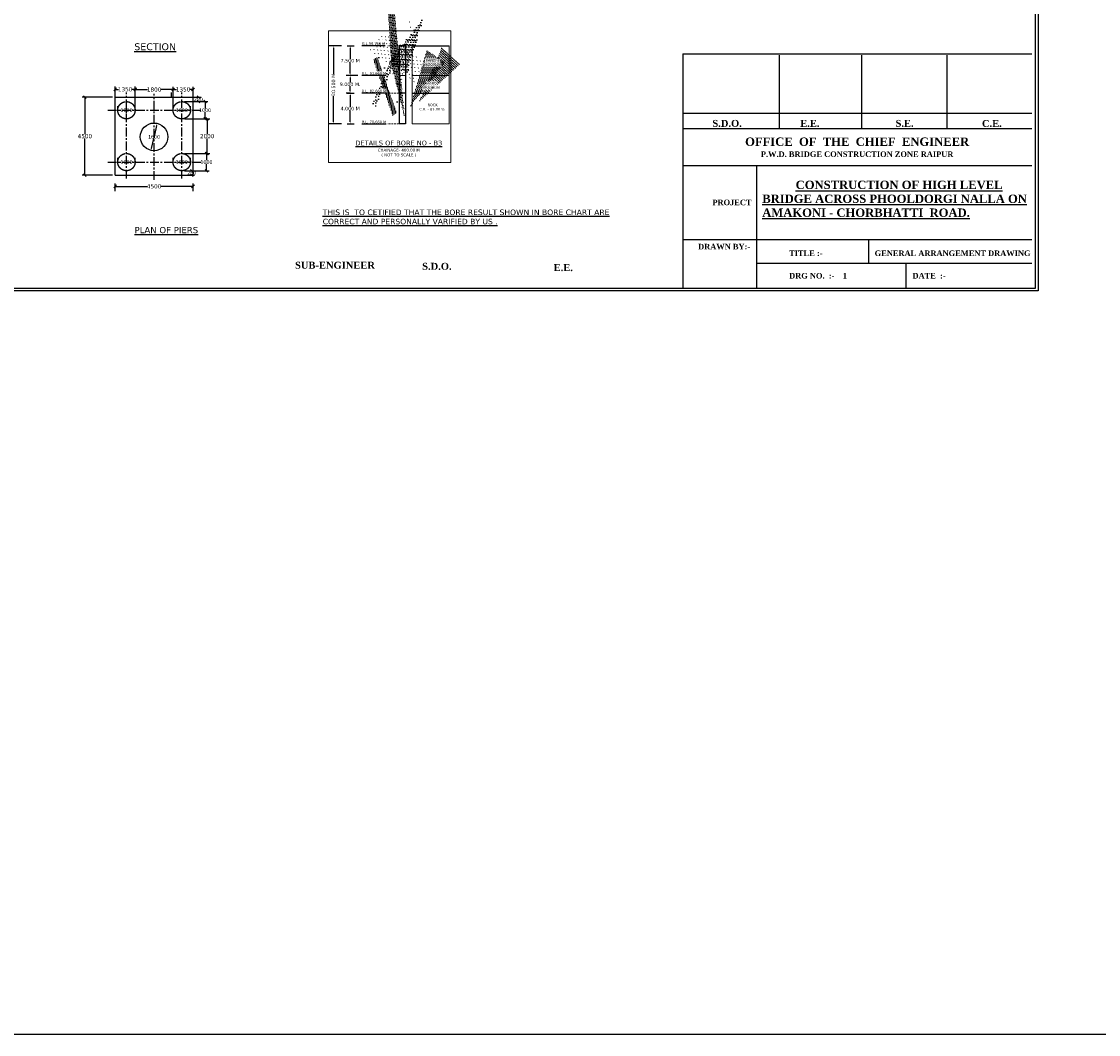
# Model space of a CAD drawing. Header units: millimetres. Extents: x -7746077780 to -3844657605, y -13315294818 to -6656873469.
# Tile 80 of 129: x -3871921238 to -3871843404, y -6657199718 to -6657126517. Entities that reach past the tile are written whole.
import ezdxf

# ---------------------------------------------------------------- set-up
doc = ezdxf.new("R2010")
doc.units = ezdxf.units.MM
doc.header["$MEASUREMENT"] = 0
doc.header["$PDMODE"] = 2
for name, pattern in [('CENTER', [50.800000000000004, 31.75, -6.35, 6.35, -6.35]), ('DASHED2', [9.524999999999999, 6.35, -3.175]), ('HIDDEN', [0.375, 0.25, -0.125])]:
    doc.linetypes.add(name, pattern=pattern)
for name, color, linetype in [('GROUND_LVL', 114, 'Continuous'), ('TEX', 6, 'Continuous'), ('TEXT', 7, 'Continuous')]:
    doc.layers.add(name, color=color, linetype=linetype)
doc.styles.get("Standard").update_dxf_attribs({"font": 'verdana.ttf', "height": 250})
doc.dimstyles.new('Copy of ISO-25--------4', dxfattribs={"dimtxt": 200, "dimasz": 150, "dimexe": 300, "dimexo": 300, "dimgap": 0.02, "dimtad": 0, "dimtih": 1, "dimtoh": 1, "dimdec": 0, "dimlfac": 4, "dimdsep": 46, "dimtxsty": 'Standard', "dimcen": 150, "dimclrd": 1, "dimclre": 1, "dimclrt": 1, "dimadec": 0, "dimazin": 0, "dimtfac": 1, "dimtdec": 0, "dimtmove": 2, "dimatfit": 3, "dimfxl": 0, "dimarcsym": 0})
doc.dimstyles.new('ISO-25', dxfattribs={"dimtxt": 250, "dimasz": 200, "dimexe": 200, "dimexo": 200, "dimgap": 0.02, "dimtad": 0, "dimtih": 1, "dimtoh": 1, "dimdec": 0, "dimdsep": 46, "dimtxsty": 'Standard', "dimblk": 'OBLIQUE', "dimcen": 150, "dimclrd": 1, "dimclre": 1, "dimclrt": 1, "dimadec": 0, "dimazin": 0, "dimtfac": 1, "dimtdec": 0, "dimtmove": 2, "dimatfit": 3, "dimldrblk": 'OBLIQUE', "dimfxl": 0, "dimarcsym": 0})
doc.dimstyles.new('ISO-25--------2', dxfattribs={"dimtxt": 200, "dimasz": 150, "dimexe": 300, "dimexo": 300, "dimgap": 0.02, "dimtad": 0, "dimtih": 1, "dimtoh": 1, "dimdec": 0, "dimlfac": 2, "dimdsep": 46, "dimtxsty": 'Standard', "dimcen": 150, "dimclrd": 1, "dimclre": 1, "dimclrt": 1, "dimadec": 0, "dimazin": 0, "dimtfac": 1, "dimtdec": 0, "dimtmove": 2, "dimatfit": 3, "dimfxl": 0, "dimarcsym": 0})

# ---------------------------------------------------------------- blocks, each defined once
blk = doc.blocks.new('*D1216')
at = {"layer": 'Defpoints', "color": 0, "ltscale": 20, "transparency": 16777216}
for p in [(-3871898003.72242, -6657128272.682755), (-3871897485.989942, -6657128272.682755), (-3871896640.630853, -6657130418.924168)]:
    blk.add_point(p, dxfattribs=at)
at = {"layer": 'TEX', "color": 1, "lineweight": -2, "ltscale": 20, "transparency": 16777216}
for p, q in [((-3871897703.72242, -6657128272.682755), (-3871897185.989942, -6657128272.682755)), ((-3871897485.989942, -6657128422.682755), (-3871897485.989942, -6657129215.662575)), ((-3871897485.989942, -6657130268.924168), (-3871897485.989942, -6657129475.944347)), ((-3871896940.630853, -6657130418.924168), (-3871897785.989942, -6657130418.924168))]:
    blk.add_line(p, q, dxfattribs=at)
at = {"layer": 'TEX', "color": 1, "ltscale": 20, "transparency": 16777216}
for points in [[(-3871897510.989942, -6657128422.682755), (-3871897460.989942, -6657128422.682755), (-3871897485.989942, -6657128272.682755)], [(-3871897510.989942, -6657130268.924168), (-3871897460.989942, -6657130268.924168), (-3871897485.989942, -6657130418.924168)]]:
    blk.add_solid(points, dxfattribs=at)
at = {"layer": 'TEX', "color": 1, "ltscale": 20, "transparency": 16777216, "insert": (-3871897485.989941, -6657129345.803462), "char_height": 250, "width": 1684.523355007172, "attachment_point": 5}
blk.add_mtext('7.500 M', dxfattribs=at)
blk = doc.blocks.new('*D1217')
at = {"layer": 'Defpoints', "color": 0, "ltscale": 20, "transparency": 16777216}
for p in [(-3871897818.09742, -6657128272.682755), (-3871898693.372193, -6657133920.551376), (-3871897818.097421, -6657133920.551376)]:
    blk.add_point(p, dxfattribs=at)
at = {"layer": 'TEX', "color": 1, "lineweight": -2, "ltscale": 20, "transparency": 16777216}
for p, q in [((-3871898118.09742, -6657128272.682755), (-3871898993.372193, -6657128272.682755)), ((-3871898693.372193, -6657128422.682755), (-3871898693.372193, -6657130312.513788)), ((-3871898693.372193, -6657133770.551376), (-3871898693.372193, -6657131880.720343)), ((-3871898118.097421, -6657133920.551376), (-3871898993.372193, -6657133920.551376))]:
    blk.add_line(p, q, dxfattribs=at)
at = {"layer": 'TEX', "color": 1, "ltscale": 20, "transparency": 16777216}
for points in [[(-3871898718.372193, -6657128422.682755), (-3871898668.372193, -6657128422.682755), (-3871898693.372193, -6657128272.682755)], [(-3871898718.372193, -6657133770.551376), (-3871898668.372193, -6657133770.551376), (-3871898693.372193, -6657133920.551376)]]:
    blk.add_solid(points, dxfattribs=at)
at = {"layer": 'TEX', "color": 1, "ltscale": 20, "transparency": 16777216, "insert": (-3871898693.372192, -6657131096.617066), "char_height": 250, "attachment_point": 5, "rotation": 90}
blk.add_mtext('20.500 M', dxfattribs=at)
blk = doc.blocks.new('*D1218')
at = {"layer": 'Defpoints', "color": 0, "ltscale": 20, "transparency": 16777216}
for p in [(-3871898003.722421, -6657131694.089692), (-3871897485.989942, -6657131694.089692), (-3871898003.722419, -6657133920.551376)]:
    blk.add_point(p, dxfattribs=at)
at = {"layer": 'TEX', "color": 1, "lineweight": -2, "ltscale": 20, "transparency": 16777216}
for p, q in [((-3871897703.722421, -6657131694.089692), (-3871897185.989942, -6657131694.089692)), ((-3871897485.989942, -6657131844.089692), (-3871897485.989942, -6657132677.179646)), ((-3871897485.989942, -6657133770.551376), (-3871897485.989942, -6657132937.461419)), ((-3871897703.722419, -6657133920.551376), (-3871897185.989942, -6657133920.551376))]:
    blk.add_line(p, q, dxfattribs=at)
at = {"layer": 'TEX', "color": 1, "ltscale": 20, "transparency": 16777216}
for points in [[(-3871897510.989942, -6657131844.089692), (-3871897460.989942, -6657131844.089692), (-3871897485.989942, -6657131694.089692)], [(-3871897510.989942, -6657133770.551376), (-3871897460.989942, -6657133770.551376), (-3871897485.989942, -6657133920.551376)]]:
    blk.add_solid(points, dxfattribs=at)
at = {"layer": 'TEX', "color": 1, "ltscale": 20, "transparency": 16777216, "insert": (-3871897485.989942, -6657132807.320534), "char_height": 250, "attachment_point": 5}
blk.add_mtext('4.000 M', dxfattribs=at)
blk = doc.blocks.new('*D1219')
at = {"color": 1, "lineweight": -2, "ltscale": 20, "transparency": 16777216}
for p, q in [((-3871897484.940137, -6657130418.924168), (-3871897787.440137, -6657130418.924168)), ((-3871897487.440137, -6657130568.924168), (-3871897487.440137, -6657130926.366044)), ((-3871897487.440137, -6657131544.089692), (-3871897487.440137, -6657131186.647817)), ((-3871897484.940137, -6657131694.089692), (-3871897787.440137, -6657131694.089692))]:
    blk.add_line(p, q, dxfattribs=at)
at = {"color": 1, "ltscale": 20, "transparency": 16777216}
for points in [[(-3871897512.440137, -6657130568.924168), (-3871897462.440137, -6657130568.924168), (-3871897487.440137, -6657130418.924168)], [(-3871897512.440137, -6657131544.089692), (-3871897462.440137, -6657131544.089692), (-3871897487.440137, -6657131694.089692)]]:
    blk.add_solid(points, dxfattribs=at)
at = {"layer": 'Defpoints', "color": 0, "ltscale": 20, "transparency": 16777216}
for p in [(-3871893944.988761, -6657130418.924168), (-3871897487.440137, -6657131694.089692), (-3871893944.988761, -6657131694.089692)]:
    blk.add_point(p, dxfattribs=at)
at = {"color": 1, "lineweight": 13, "ltscale": 20, "transparency": 16777216, "insert": (-3871897487.440136, -6657131056.506931), "char_height": 250, "width": 1815.050211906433, "attachment_point": 5}
blk.add_mtext('9.000 M.', dxfattribs=at)
blk = doc.blocks.new('_Oblique')
at = {"color": 0, "linetype": 'ByBlock', "lineweight": -2}
blk.add_line((-0.5, -0.5), (0.5, 0.5), dxfattribs=at)
blk = doc.blocks.new('*D1252')
at = {"layer": 'Defpoints', "color": 0, "ltscale": 20, "transparency": 16777216}
for p in [(-3871908844.910823, -6657138426.8386), (-3871914469.910823, -6657138963.466993), (-3871908844.910823, -6657138963.466992)]:
    blk.add_point(p, dxfattribs=at)
at = {"layer": 'TEX', "color": 1, "lineweight": -2, "ltscale": 20, "transparency": 16777216}
for p, q in [((-3871914469.910823, -6657138763.466993), (-3871914469.910823, -6657138226.8386)), ((-3871914469.910823, -6657138426.8386), (-3871912160.721622, -6657138426.8386)), ((-3871908844.910823, -6657138426.8386), (-3871911154.100024, -6657138426.8386)), ((-3871908844.910823, -6657138763.466992), (-3871908844.910823, -6657138226.8386))]:
    blk.add_line(p, q, dxfattribs=at)
at = {"layer": 'TEX', "color": 1, "lineweight": -2, "ltscale": 20, "transparency": 16777216, "xscale": 200, "yscale": 200, "zscale": 200, "rotation": 180}
blk.add_blockref('_Oblique', (-3871914469.910823, -6657138426.8386), dxfattribs=at)
at = {"layer": 'TEX', "color": 1, "lineweight": -2, "ltscale": 20, "transparency": 16777216, "xscale": 200, "yscale": 200, "zscale": 200}
blk.add_blockref('_Oblique', (-3871908844.910823, -6657138426.8386), dxfattribs=at)
at = {"layer": 'TEX', "color": 1, "ltscale": 20, "transparency": 16777216, "insert": (-3871911657.410823, -6657138426.8386), "char_height": 250, "width": 1530.3068151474, "attachment_point": 5}
blk.add_mtext('{\\H1.2x;4500}', dxfattribs=at)
blk = doc.blocks.new('*D1253')
at = {"layer": 'Defpoints', "color": 0, "ltscale": 20, "transparency": 16777216}
for p in [(-3871913032.410823, -6657131432.877762), (-3871913032.410823, -6657131988.935362), (-3871910282.410821, -6657131988.935359)]:
    blk.add_point(p, dxfattribs=at)
at = {"layer": 'TEX', "color": 1, "lineweight": -2, "ltscale": 20, "transparency": 16777216}
for p, q in [((-3871913032.410823, -6657131788.935362), (-3871913032.410823, -6657131232.877762)), ((-3871913032.410823, -6657131432.877762), (-3871912140.473133, -6657131432.877762)), ((-3871910282.410821, -6657131432.877762), (-3871911174.348512, -6657131432.877762)), ((-3871910282.410821, -6657131788.935359), (-3871910282.410821, -6657131232.877762))]:
    blk.add_line(p, q, dxfattribs=at)
at = {"layer": 'TEX', "color": 1, "lineweight": -2, "ltscale": 20, "transparency": 16777216, "xscale": 200, "yscale": 200, "zscale": 200, "rotation": 180}
blk.add_blockref('_Oblique', (-3871913032.410823, -6657131432.877762), dxfattribs=at)
at = {"layer": 'TEX', "color": 1, "lineweight": -2, "ltscale": 20, "transparency": 16777216, "xscale": 200, "yscale": 200, "zscale": 200}
blk.add_blockref('_Oblique', (-3871910282.410821, -6657131432.877762), dxfattribs=at)
at = {"layer": 'TEX', "color": 1, "ltscale": 20, "transparency": 16777216, "insert": (-3871911657.410822, -6657131432.877762), "char_height": 250, "width": 1166.304664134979, "attachment_point": 5}
blk.add_mtext('{\\H1.2x;1800}', dxfattribs=at)
blk = doc.blocks.new('*D1254')
at = {"layer": 'Defpoints', "color": 0, "ltscale": 20, "transparency": 16777216}
for p in [(-3871914282.410825, -6657132926.435351), (-3871913032.410823, -6657132926.435351), (-3871913032.410823, -6657132926.435351)]:
    blk.add_point(p, dxfattribs=at)
at = {"layer": 'TEX', "color": 1, "lineweight": -2, "ltscale": 20, "transparency": 16777216}
for p, q in [((-3871914282.410825, -6657132926.435351), (-3871914282.410825, -6657132626.435351)), ((-3871914132.410825, -6657132926.435351), (-3871914059.966083, -6657132926.435351)), ((-3871913182.410823, -6657132926.435351), (-3871913254.855566, -6657132926.435351)), ((-3871913032.410823, -6657132926.435351), (-3871913032.410823, -6657132626.435351))]:
    blk.add_line(p, q, dxfattribs=at)
at = {"layer": 'TEX', "color": 1, "ltscale": 20, "transparency": 16777216}
for points in [[(-3871914132.410825, -6657132901.435351), (-3871914132.410825, -6657132951.435351), (-3871914282.410825, -6657132926.435351)], [(-3871913182.410823, -6657132901.435351), (-3871913182.410823, -6657132951.435351), (-3871913032.410823, -6657132926.435351)]]:
    blk.add_solid(points, dxfattribs=at)
at = {"layer": 'TEX', "color": 1, "ltscale": 20, "transparency": 16777216, "insert": (-3871913657.410824, -6657132926.435351), "char_height": 250, "attachment_point": 5}
blk.add_mtext('1000', dxfattribs=at)
blk = doc.blocks.new('*D1255')
at = {"layer": 'Defpoints', "color": 0, "ltscale": 20, "transparency": 16777216}
for p in [(-3871910282.410821, -6657132926.435351), (-3871909032.410821, -6657132926.435351), (-3871909032.410821, -6657132926.435351)]:
    blk.add_point(p, dxfattribs=at)
at = {"layer": 'TEX', "color": 1, "lineweight": -2, "ltscale": 20, "transparency": 16777216}
for p, q in [((-3871910282.410821, -6657132926.435351), (-3871910282.410821, -6657132626.435351)), ((-3871910132.410821, -6657132926.435351), (-3871910059.96608, -6657132926.435351)), ((-3871909182.410821, -6657132926.435351), (-3871909254.855563, -6657132926.435351)), ((-3871909032.410821, -6657132926.435351), (-3871909032.410821, -6657132626.435351))]:
    blk.add_line(p, q, dxfattribs=at)
at = {"layer": 'TEX', "color": 1, "ltscale": 20, "transparency": 16777216}
for points in [[(-3871910132.410821, -6657132901.435351), (-3871910132.410821, -6657132951.435351), (-3871910282.410821, -6657132926.435351)], [(-3871909182.410821, -6657132901.435351), (-3871909182.410821, -6657132951.435351), (-3871909032.410821, -6657132926.435351)]]:
    blk.add_solid(points, dxfattribs=at)
at = {"layer": 'TEX', "color": 1, "ltscale": 20, "transparency": 16777216, "insert": (-3871909657.410821, -6657132926.435351), "char_height": 250, "attachment_point": 5}
blk.add_mtext('1000', dxfattribs=at)
blk = doc.blocks.new('*D1256')
at = {"layer": 'Defpoints', "color": 0, "ltscale": 20, "transparency": 16777216}
for p in [(-3871911439.463679, -6657133874.961978), (-3871911875.357983, -6657135826.883122)]:
    blk.add_point(p, dxfattribs=at)
at = {"layer": 'TEX', "color": 1, "lineweight": -2, "ltscale": 20, "transparency": 16777216}
for p, q in [((-3871911472.155752, -6657134021.356064), (-3871911628.348348, -6657134720.781653)), ((-3871911842.66591, -6657135680.489037), (-3871911686.47331, -6657134981.063427))]:
    blk.add_line(p, q, dxfattribs=at)
at = {"layer": 'TEX', "color": 1, "ltscale": 20, "transparency": 16777216}
for points in [[(-3871911496.554766, -6657134015.907385), (-3871911447.756738, -6657134026.804743), (-3871911439.463679, -6657133874.961978)], [(-3871911867.064924, -6657135675.040358), (-3871911818.266895, -6657135685.937716), (-3871911875.357983, -6657135826.883122)]]:
    blk.add_solid(points, dxfattribs=at)
at = {"layer": 'TEX', "color": 1, "ltscale": 20, "transparency": 16777216, "insert": (-3871911657.41082, -6657134850.922541), "char_height": 250, "attachment_point": 5}
blk.add_mtext('1600', dxfattribs=at)
blk = doc.blocks.new('*D1257')
at = {"layer": 'Defpoints', "color": 0, "ltscale": 20, "transparency": 16777216}
for p in [(-3871914282.410825, -6657136676.435355), (-3871913032.410823, -6657136676.435355), (-3871913032.410823, -6657136676.435355)]:
    blk.add_point(p, dxfattribs=at)
at = {"layer": 'TEX', "color": 1, "lineweight": -2, "ltscale": 20, "transparency": 16777216}
for p, q in [((-3871914282.410825, -6657136676.435355), (-3871914282.410825, -6657136376.435355)), ((-3871914132.410825, -6657136676.435355), (-3871914059.966083, -6657136676.435355)), ((-3871913182.410823, -6657136676.435355), (-3871913254.855566, -6657136676.435355)), ((-3871913032.410823, -6657136676.435355), (-3871913032.410823, -6657136376.435355))]:
    blk.add_line(p, q, dxfattribs=at)
at = {"layer": 'TEX', "color": 1, "ltscale": 20, "transparency": 16777216}
for points in [[(-3871914132.410825, -6657136651.435355), (-3871914132.410825, -6657136701.435355), (-3871914282.410825, -6657136676.435355)], [(-3871913182.410823, -6657136651.435355), (-3871913182.410823, -6657136701.435355), (-3871913032.410823, -6657136676.435355)]]:
    blk.add_solid(points, dxfattribs=at)
at = {"layer": 'TEX', "color": 1, "ltscale": 20, "transparency": 16777216, "insert": (-3871913657.410824, -6657136676.435355), "char_height": 250, "attachment_point": 5}
blk.add_mtext('1000', dxfattribs=at)
blk = doc.blocks.new('*D1258')
at = {"layer": 'Defpoints', "color": 0, "ltscale": 20, "transparency": 16777216}
for p in [(-3871910282.410821, -6657136676.435355), (-3871909032.41082, -6657136676.435355), (-3871909032.41082, -6657136676.435355)]:
    blk.add_point(p, dxfattribs=at)
at = {"layer": 'TEX', "color": 1, "lineweight": -2, "ltscale": 20, "transparency": 16777216}
for p, q in [((-3871910282.410821, -6657136676.435355), (-3871910282.410821, -6657136376.435355)), ((-3871910132.410821, -6657136676.435355), (-3871910059.96608, -6657136676.435355)), ((-3871909182.41082, -6657136676.435355), (-3871909254.855562, -6657136676.435355)), ((-3871909032.41082, -6657136676.435355), (-3871909032.41082, -6657136376.435355))]:
    blk.add_line(p, q, dxfattribs=at)
at = {"layer": 'TEX', "color": 1, "ltscale": 20, "transparency": 16777216}
for points in [[(-3871910132.410821, -6657136651.435355), (-3871910132.410821, -6657136701.435355), (-3871910282.410821, -6657136676.435355)], [(-3871909182.41082, -6657136651.435355), (-3871909182.41082, -6657136701.435355), (-3871909032.41082, -6657136676.435355)]]:
    blk.add_solid(points, dxfattribs=at)
at = {"layer": 'TEX', "color": 1, "ltscale": 20, "transparency": 16777216, "insert": (-3871909657.410821, -6657136676.435355), "char_height": 250, "attachment_point": 5}
blk.add_mtext('1000', dxfattribs=at)
blk = doc.blocks.new('*D1259')
at = {"layer": 'Defpoints', "color": 0, "ltscale": 30, "transparency": 16777216}
for p in [(-3871909657.410821, -6657131988.935354), (-3871909657.410821, -6657132301.435351), (-3871908455.009707, -6657131988.935354)]:
    blk.add_point(p, dxfattribs=at)
at = {"layer": 'TEX', "color": 1, "lineweight": -2, "ltscale": 30, "transparency": 16777216}
for p, q in [((-3871909457.410821, -6657131988.935354), (-3871908255.009707, -6657131988.935354)), ((-3871909457.410821, -6657132301.435351), (-3871908255.009707, -6657132301.435351)), ((-3871908455.009707, -6657131988.935354), (-3871908455.009707, -6657132014.960518)), ((-3871908455.009707, -6657132301.435351), (-3871908455.009707, -6657132275.410189))]:
    blk.add_line(p, q, dxfattribs=at)
at = {"layer": 'TEX', "color": 1, "lineweight": -2, "ltscale": 30, "transparency": 16777216, "xscale": 200, "yscale": 200, "zscale": 200}
for p, rotation in [((-3871908455.009707, -6657131988.935354), 90), ((-3871908455.009707, -6657132301.435351), 270)]:
    blk.add_blockref('_Oblique', p, dxfattribs=dict(at, rotation=rotation))
at = {"layer": 'TEX', "color": 1, "ltscale": 30, "transparency": 16777216, "insert": (-3871908455.009706, -6657132145.185354), "char_height": 250, "attachment_point": 5}
blk.add_mtext('250', dxfattribs=at)
blk = doc.blocks.new('*D1260')
at = {"layer": 'Defpoints', "color": 0, "ltscale": 30, "transparency": 16777216}
for p in [(-3871909657.410821, -6657132301.435351), (-3871909657.410821, -6657133551.435351), (-3871907971.149109, -6657133551.435351)]:
    blk.add_point(p, dxfattribs=at)
at = {"layer": 'TEX', "color": 1, "lineweight": -2, "ltscale": 30, "transparency": 16777216}
for p, q in [((-3871909457.410821, -6657132301.435351), (-3871907771.149109, -6657132301.435351)), ((-3871907971.149109, -6657132301.435351), (-3871907971.149109, -6657132796.294465)), ((-3871907971.149109, -6657133551.435351), (-3871907971.149109, -6657133056.576238)), ((-3871909457.410821, -6657133551.435351), (-3871907771.149109, -6657133551.435351))]:
    blk.add_line(p, q, dxfattribs=at)
at = {"layer": 'TEX', "color": 1, "lineweight": -2, "ltscale": 30, "transparency": 16777216, "xscale": 200, "yscale": 200, "zscale": 200}
for p, rotation in [((-3871907971.149109, -6657132301.435351), 90), ((-3871907971.149109, -6657133551.435351), 270)]:
    blk.add_blockref('_Oblique', p, dxfattribs=dict(at, rotation=rotation))
at = {"layer": 'TEX', "color": 1, "ltscale": 30, "transparency": 16777216, "insert": (-3871907971.149108, -6657132926.435352), "char_height": 250, "width": 985.073091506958, "attachment_point": 5}
blk.add_mtext('1000', dxfattribs=at)
blk = doc.blocks.new('*D1261')
at = {"layer": 'Defpoints', "color": 0, "ltscale": 30, "transparency": 16777216}
for p in [(-3871909657.410821, -6657133551.435351), (-3871909657.410821, -6657136051.435355), (-3871907822.111879, -6657136051.435355)]:
    blk.add_point(p, dxfattribs=at)
at = {"layer": 'TEX', "color": 1, "lineweight": -2, "ltscale": 30, "transparency": 16777216}
for p, q in [((-3871909457.410821, -6657133551.435351), (-3871907622.111879, -6657133551.435351)), ((-3871907822.111879, -6657133551.435351), (-3871907822.111879, -6657134645.169551)), ((-3871907822.111879, -6657136051.435355), (-3871907822.111879, -6657134957.701156)), ((-3871909457.410821, -6657136051.435355), (-3871907622.111879, -6657136051.435355))]:
    blk.add_line(p, q, dxfattribs=at)
at = {"layer": 'TEX', "color": 1, "lineweight": -2, "ltscale": 30, "transparency": 16777216, "xscale": 200, "yscale": 200, "zscale": 200}
for p, rotation in [((-3871907822.111879, -6657133551.435351), 90), ((-3871907822.111879, -6657136051.435355), 270)]:
    blk.add_blockref('_Oblique', p, dxfattribs=dict(at, rotation=rotation))
at = {"layer": 'TEX', "color": 1, "ltscale": 30, "transparency": 16777216, "insert": (-3871907822.111878, -6657134801.435354), "char_height": 250, "width": 1271.644055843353, "attachment_point": 5}
blk.add_mtext('{\\H1.2x;2000}', dxfattribs=at)
blk = doc.blocks.new('*D1262')
at = {"layer": 'Defpoints', "color": 0, "ltscale": 30, "transparency": 16777216}
for p in [(-3871909657.410821, -6657136051.435355), (-3871909657.410821, -6657137301.435355), (-3871907875.193632, -6657137301.435355)]:
    blk.add_point(p, dxfattribs=at)
at = {"layer": 'TEX', "color": 1, "lineweight": -2, "ltscale": 30, "transparency": 16777216}
for p, q in [((-3871909457.410821, -6657136051.435355), (-3871907675.193632, -6657136051.435355)), ((-3871907875.193632, -6657136051.435355), (-3871907875.193632, -6657136546.294469)), ((-3871907875.193632, -6657137301.435355), (-3871907875.193632, -6657136806.576241)), ((-3871909457.410821, -6657137301.435355), (-3871907675.193632, -6657137301.435355))]:
    blk.add_line(p, q, dxfattribs=at)
at = {"layer": 'TEX', "color": 1, "lineweight": -2, "ltscale": 30, "transparency": 16777216, "xscale": 200, "yscale": 200, "zscale": 200}
for p, rotation in [((-3871907875.193632, -6657136051.435355), 90), ((-3871907875.193632, -6657137301.435355), 270)]:
    blk.add_blockref('_Oblique', p, dxfattribs=dict(at, rotation=rotation))
at = {"layer": 'TEX', "color": 1, "ltscale": 30, "transparency": 16777216, "insert": (-3871907875.193631, -6657136676.435356), "char_height": 250, "attachment_point": 5}
blk.add_mtext('1000', dxfattribs=at)
blk = doc.blocks.new('*D1263')
at = {"layer": 'Defpoints', "color": 0, "ltscale": 30, "transparency": 16777216}
for p in [(-3871909657.410821, -6657137301.435355), (-3871909610.558644, -6657137613.935353), (-3871908930.703881, -6657137613.935353)]:
    blk.add_point(p, dxfattribs=at)
at = {"layer": 'TEX', "color": 1, "lineweight": -2, "ltscale": 30, "transparency": 16777216}
for p, q in [((-3871909457.410821, -6657137301.435355), (-3871908730.703881, -6657137301.435355)), ((-3871909410.558644, -6657137613.935353), (-3871908730.703881, -6657137613.935353)), ((-3871908930.703881, -6657137301.435355), (-3871908930.703881, -6657137327.460519)), ((-3871908930.703881, -6657137613.935353), (-3871908930.703881, -6657137587.91019))]:
    blk.add_line(p, q, dxfattribs=at)
at = {"layer": 'TEX', "color": 1, "lineweight": -2, "ltscale": 30, "transparency": 16777216, "xscale": 200, "yscale": 200, "zscale": 200}
for p, rotation in [((-3871908930.703881, -6657137301.435355), 90), ((-3871908930.703881, -6657137613.935353), 270)]:
    blk.add_blockref('_Oblique', p, dxfattribs=dict(at, rotation=rotation))
at = {"layer": 'TEX', "color": 1, "ltscale": 30, "transparency": 16777216, "insert": (-3871908930.70388, -6657137457.685355), "char_height": 250, "attachment_point": 5}
blk.add_mtext('250', dxfattribs=at)
blk = doc.blocks.new('*D1264')
at = {"layer": 'Defpoints', "color": 0, "ltscale": 30, "transparency": 16777216}
for p in [(-3871914469.910823, -6657131988.935354), (-3871916660.223808, -6657137613.935355), (-3871914469.910821, -6657137613.935355)]:
    blk.add_point(p, dxfattribs=at)
at = {"layer": 'TEX', "color": 1, "lineweight": -2, "ltscale": 30, "transparency": 16777216}
for p, q in [((-3871914669.910823, -6657131988.935354), (-3871916860.223808, -6657131988.935354)), ((-3871916660.223808, -6657131988.935354), (-3871916660.223808, -6657134645.270291)), ((-3871916660.223808, -6657137613.935355), (-3871916660.223808, -6657134957.600419)), ((-3871914669.910821, -6657137613.935355), (-3871916860.223808, -6657137613.935355))]:
    blk.add_line(p, q, dxfattribs=at)
at = {"layer": 'TEX', "color": 1, "lineweight": -2, "ltscale": 30, "transparency": 16777216, "xscale": 200, "yscale": 200, "zscale": 200}
for p, rotation in [((-3871916660.223808, -6657131988.935354), 90), ((-3871916660.223808, -6657137613.935355), 270)]:
    blk.add_blockref('_Oblique', p, dxfattribs=dict(at, rotation=rotation))
at = {"layer": 'TEX', "color": 1, "ltscale": 30, "transparency": 16777216, "insert": (-3871916660.223807, -6657134801.435356), "char_height": 250, "width": 1748.955445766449, "attachment_point": 5}
blk.add_mtext('{\\H1.2x;4500}', dxfattribs=at)
blk = doc.blocks.new('*D1265')
at = {"layer": 'Defpoints', "color": 0, "ltscale": 30, "transparency": 16777216}
for p in [(-3871913032.410823, -6657131416.20324), (-3871914469.910821, -6657132926.435351), (-3871913032.410823, -6657132926.435351)]:
    blk.add_point(p, dxfattribs=at)
at = {"layer": 'TEX', "color": 1, "lineweight": -2, "ltscale": 30, "transparency": 16777216}
for p, q in [((-3871914469.910821, -6657132726.435351), (-3871914469.910821, -6657131216.20324)), ((-3871914469.910821, -6657131416.20324), (-3871914234.223133, -6657131416.20324)), ((-3871913032.410823, -6657131416.20324), (-3871913268.098512, -6657131416.20324)), ((-3871913032.410823, -6657132726.435351), (-3871913032.410823, -6657131216.20324))]:
    blk.add_line(p, q, dxfattribs=at)
at = {"layer": 'TEX', "color": 1, "lineweight": -2, "ltscale": 30, "transparency": 16777216, "xscale": 200, "yscale": 200, "zscale": 200, "rotation": 180}
blk.add_blockref('_Oblique', (-3871914469.910821, -6657131416.20324), dxfattribs=at)
at = {"layer": 'TEX', "color": 1, "lineweight": -2, "ltscale": 30, "transparency": 16777216, "xscale": 200, "yscale": 200, "zscale": 200}
blk.add_blockref('_Oblique', (-3871913032.410823, -6657131416.20324), dxfattribs=at)
at = {"layer": 'TEX', "color": 1, "ltscale": 30, "transparency": 16777216, "insert": (-3871913751.160822, -6657131416.20324), "char_height": 250, "width": 1220.073649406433, "attachment_point": 5}
blk.add_mtext('{\\H1.2x;1350}', dxfattribs=at)
blk = doc.blocks.new('*D1266')
at = {"layer": 'Defpoints', "color": 0, "ltscale": 30, "transparency": 16777216}
for p in [(-3871908844.910823, -6657131426.046105), (-3871910282.410821, -6657132926.435351), (-3871908844.910823, -6657132926.435351)]:
    blk.add_point(p, dxfattribs=at)
at = {"layer": 'TEX', "color": 1, "lineweight": -2, "ltscale": 30, "transparency": 16777216}
for p, q in [((-3871910282.410821, -6657132726.435351), (-3871910282.410821, -6657131226.046105)), ((-3871910282.410821, -6657131426.046105), (-3871910046.723133, -6657131426.046105)), ((-3871908844.910823, -6657131426.046105), (-3871909080.598512, -6657131426.046105)), ((-3871908844.910823, -6657132726.435351), (-3871908844.910823, -6657131226.046105))]:
    blk.add_line(p, q, dxfattribs=at)
at = {"layer": 'TEX', "color": 1, "lineweight": -2, "ltscale": 30, "transparency": 16777216, "xscale": 200, "yscale": 200, "zscale": 200, "rotation": 180}
blk.add_blockref('_Oblique', (-3871910282.410821, -6657131426.046105), dxfattribs=at)
at = {"layer": 'TEX', "color": 1, "lineweight": -2, "ltscale": 30, "transparency": 16777216, "xscale": 200, "yscale": 200, "zscale": 200}
blk.add_blockref('_Oblique', (-3871908844.910823, -6657131426.046105), dxfattribs=at)
at = {"layer": 'TEX', "color": 1, "ltscale": 30, "transparency": 16777216, "insert": (-3871909563.660822, -6657131426.046105), "char_height": 250, "width": 1226.641902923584, "attachment_point": 5}
blk.add_mtext('{\\H1.2x;1350}', dxfattribs=at)

msp = doc.modelspace()

# ---------------------------------------------------------------- hatches: boundary and pattern name
at = {"layer": 'TEX', "ltscale": 20}
h = msp.add_hatch(dxfattribs=at)
h.set_pattern_fill('AR-CONC', color=0, scale=34.8046875, style=0)
h.set_pattern_definition([(49.99999999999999, (-277834469.2574705, -478098788.7716657), (249.6401651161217, -21.8406844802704), [26.103515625, -287.1386718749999]), (355, (-277834469.2574705, -478098788.7716657), (-48.29196806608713, 261.7981215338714), [20.88281250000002, -229.7109375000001]), (100.4513999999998, (-277834448.4541249, -478098790.5917195), (201.3483824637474, 239.957278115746), [22.1845739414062, -244.0303210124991]), (46.18420000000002, (-277834469.2574705, -478098719.1622907), (371.4499118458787, -57.60837569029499), [39.15527343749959, -430.7080078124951]), (96.63559999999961, (-277834438.3033159, -478098723.9630078), (325.3064338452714, 339.0386808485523), [33.27686195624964, -366.0454230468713]), (351.1842000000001, (-277834469.2574705, -478098719.1622907), (325.3061691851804, 339.0389349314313), [31.32421875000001, -344.5664062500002]), (21, (-277834434.452783, -478098736.5646344), (207.7516341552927, -140.1302467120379), [26.103515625, -287.1386718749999]), (326, (-277834434.452783, -478098736.5646344), (84.6851409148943, 252.3862070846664), [20.88281250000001, -229.7109375]), (71.45140000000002, (-277834417.1401542, -478098748.2421654), (292.4368601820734, 112.2557314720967), [22.18457394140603, -244.0303210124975]), (37.49999999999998, (-277834469.2574705, -478098788.7716657), (4.23219964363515, 115.8626655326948), [0, -226.9265625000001, 0, -233.1914062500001, 0, -230.5810546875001]), (7.500000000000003, (-277834469.2574705, -478098788.7716657), (91.56053041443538, 137.2737637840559), [0, -132.9539062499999, 0, -221.7058593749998, 0, -87.88183593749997]), (327.5, (-277834546.8719236, -478098788.7716657), (185.7952307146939, -7.85015262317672), [0, -87.01171875, 0, -271.4765625, 0, -360.2285156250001]), (317.5, (-277834581.6766111, -478098788.7716657), (202.9761237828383, 34.84122627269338), [0, -113.115234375, 0, -180.28828125, 0, -255.814453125])])
h.paths.add_polyline_path([(-3871893944.988761, -6657128272.491622), (-3871893944.988761, -6657130418.924168), (-3871893486.519758, -6657130418.924168), (-3871893486.519759, -6657128272.491622)])
h = msp.add_hatch(dxfattribs=at)
h.set_pattern_fill('AR-SAND', color=0, scale=46.40625000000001, style=0)
h.set_pattern_definition([(37.49999999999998, (-277834469.2574714, -478101108.0499648), (-2.923285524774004, 89.41666553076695), [0, -70.53750000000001, 0, -78.89062500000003, 0, -75.41015625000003]), (7.500000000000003, (-277834469.2574714, -478101108.0499648), (82.1287002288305, 130.9652158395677), [0, -38.05312499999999, 0, -63.57656249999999, 0, -24.36328124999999]), (327.5, (-277834526.337159, -478101108.0499648), (144.5156457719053, 0.2626154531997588), [0, -23.203125, 0, -83.53125, 0, -109.0546875]), (317.5, (-277834526.337159, -478101108.0499648), (139.503062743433, 40.72963168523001), [0, -11.6015625, 0, -54.75937500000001, 0, -62.64843750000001])])
h.paths.add_polyline_path([(-3871893486.519759, -6657131694.089692), (-3871893944.988761, -6657131694.089692), (-3871893944.988759, -6657133920.360249), (-3871893486.519758, -6657133920.360249)])

# ---------------------------------------------------------------- linework, layer by layer
at = {"color": 0}
for p, q in [((-3871893944.988761, -6657128272.491622), (-3871893944.988761, -6657133920.360249)), ((-3871893486.519758, -6657128272.491622), (-3871893944.98876, -6657128272.491622)), ((-3871893486.519759, -6657128272.491622), (-3871893486.519758, -6657133920.360249)), ((-3871892993.659353, -6657128272.491621), (-3871890337.882099, -6657128272.491621)), ((-3871893486.519759, -6657131694.089692), (-3871893944.988761, -6657131694.089692)), ((-3871892993.659353, -6657131694.089692), (-3871890337.8821, -6657131694.089692)), ((-3871892993.659353, -6657131694.089692), (-3871890337.8821, -6657131694.089692)), ((-3871893486.519759, -6657133920.360249), (-3871893944.988761, -6657133920.360249))]:
    msp.add_line(p, q, dxfattribs=at)
at = {"lineweight": 13, "ltscale": 20}
for p, q in [((-3871893944.988761, -6657130418.924168), (-3871893486.519758, -6657130418.924168)), ((-3871892993.659353, -6657130418.924168), (-3871890337.882099, -6657130418.924168))]:
    msp.add_line(p, q, dxfattribs=at)
at = {"color": 1, "linetype": 'Continuous', "ltscale": 0.05}
msp.add_line((-3871910407.410821, -6657131988.935354), (-3871910407.410821, -6657131646.750377), dxfattribs=at)
at = {"color": 240, "linetype": 'Continuous', "ltscale": 0.05}
for p, q in [((-3871914469.910825, -6657137613.935355), (-3871914469.910823, -6657131988.935354)), ((-3871914469.910823, -6657131988.935354), (-3871908844.910823, -6657131988.935354)), ((-3871908844.910828, -6657137613.935353), (-3871908844.910821, -6657131988.935354))]:
    msp.add_line(p, q, dxfattribs=at)
at = {"lineweight": 13, "ltscale": 20}
for points in [[(-3871899058.143832, -6657127196.701818), (-3871890204.428053, -6657127196.701818), (-3871890204.428053, -6657136692.577015), (-3871899058.143832, -6657136692.577015)], [(-3871892993.659353, -6657128272.491621), (-3871890337.882099, -6657128272.491621), (-3871890337.8821, -6657133920.360249), (-3871892993.659356, -6657133920.360249)]]:
    msp.add_lwpolyline(points, close=True, dxfattribs=at)
at = {"color": 240, "linetype": 'DASHED2', "ltscale": 30}
for centre in [(-3871913657.410825, -6657132926.435351), (-3871909657.410821, -6657132926.435351), (-3871913657.410825, -6657136676.435355), (-3871909657.410821, -6657136676.435355)]:
    msp.add_circle(centre, 625, dxfattribs=at)
at = {"layer": 'GROUND_LVL', "color": 4}
for p, q in [((-3871873440.978439, -6657128850.10546), (-3871848219.259113, -6657128850.10546)), ((-3871873440.978439, -6657128850.10546), (-3871873440.978439, -6657145803.519337)), ((-3871866454.499713, -6657134253.738733), (-3871866454.499713, -6657128937.572682)), ((-3871860498.780877, -6657134253.738733), (-3871860498.780877, -6657128937.572682)), ((-3871854346.257026, -6657134253.738733), (-3871854346.257029, -6657128937.572682)), ((-3871873440.978437, -6657133140.576308), (-3871848219.259113, -6657133140.576308)), ((-3871873440.978437, -6657134253.738733), (-3871848219.259113, -6657134253.738733)), ((-3871873440.978437, -6657136918.226375), (-3871848219.259113, -6657136918.226375)), ((-3871868110.89777, -6657136918.226375), (-3871868110.89777, -6657145803.519337)), ((-3871873440.978437, -6657142264.693625), (-3871848219.259113, -6657142264.693625)), ((-3871860034.367588, -6657142352.160848), (-3871860034.367588, -6657143966.811517)), ((-3871868110.89777, -6657143966.811516), (-3871848219.259113, -6657143966.811516)), ((-3871857336.87941, -6657143966.811516), (-3871857336.87941, -6657145803.519337))]:
    msp.add_line(p, q, dxfattribs=at)
at = {"layer": 'TEX', "color": 4, "linetype": 'CENTER', "ltscale": 20}
for p, q in [((-3871913657.410825, -6657137861.645463), (-3871913657.410825, -6657131646.750377)), ((-3871909657.410821, -6657137861.645463), (-3871909657.410821, -6657131646.750376)), ((-3871911657.410825, -6657137964.383328), (-3871911657.410825, -6657131737.461757)), ((-3871915001.072706, -6657132926.435351), (-3871908240.794446, -6657132926.435351)), ((-3871915001.072706, -6657136676.435355), (-3871908240.794446, -6657136676.435355))]:
    msp.add_line(p, q, dxfattribs=at)
at = {"layer": 'TEX', "color": 1}
for p, q in [((-3871913844.910823, -6657132926.435351), (-3871913469.910823, -6657132926.435351)), ((-3871913657.410825, -6657133113.935349), (-3871913657.410825, -6657132738.935349))]:
    msp.add_line(p, q, dxfattribs=at)
at = {"layer": 'TEX', "color": 1, "ltscale": 20}
msp.add_line((-3871914469.910825, -6657137613.935355), (-3871908844.910828, -6657137613.935353), dxfattribs=at)
at = {"layer": 'TEX', "color": 7, "ltscale": 30}
for points in [[(-3871718184.910956, -6657199718.266684), (-3872108960.492145, -6657199718.266684), (-3872108960.492145, -6657022551.725495), (-3871718184.910956, -6657022551.725495)], [(-3871847758.71417, -6657145983.519337), (-3871996416.235725, -6657145983.519337), (-3871996416.235725, -6657062673.957294), (-3871847758.71417, -6657062673.957294)], [(-3871847968.71417, -6657145803.519337), (-3871996179.834493, -6657145803.519337), (-3871996179.834493, -6657063083.519337), (-3871847968.71417, -6657063083.519337)]]:
    msp.add_lwpolyline(points, close=True, dxfattribs=at)
at = {"layer": 'TEX', "color": 0, "ltscale": 20}
msp.add_circle((-3871911657.410825, -6657134850.922543), 1000, dxfattribs=at)
at = {"layer": 'TEXT', "color": 0, "linetype": 'HIDDEN', "lineweight": 13, "ltscale": 500}
for p, q in [((-3871893996.996596, -6657128272.503749), (-3871894764.735559, -6657128272.682755)), ((-3871893996.996597, -6657131694.089692), (-3871894764.73556, -6657131694.268698)), ((-3871893996.996597, -6657131694.089692), (-3871894764.73556, -6657131694.268698)), ((-3871893996.996597, -6657133920.372375), (-3871894764.73556, -6657133920.551381)), ((-3871893996.996597, -6657133920.372375), (-3871894764.73556, -6657133920.551376))]:
    msp.add_line(p, q, dxfattribs=at)

# ---------------------------------------------------------------- texts
at = {"layer": 'TEX', "color": 0, "ltscale": 20, "insert": (-3871891575.685886, -6657132448.564017), "char_height": 185.625, "width": 5840.363617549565, "attachment_point": 2}
msp.add_mtext(' ROCK \\PC.R. - 63.00 %', dxfattribs=at)
at = {"layer": 'TEX'}
for s, insert, char_height, width, attachment_point in [('{\\fTimes New Roman|b1|i0|c0|p18;S.D.O.}', (-3871871308.545058, -6657133625.044034), 502.486111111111, 3493.444239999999, 1), ('{\\fTimes New Roman|b1|i0|c0|p18;E.E.}', (-3871864956.414885, -6657133625.044034), 502.486111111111, 3493.444239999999, 1), ('{\\fTimes New Roman|b1|i0|c0|p18;S.E.}', (-3871858070.072473, -6657133625.044034), 502.486111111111, 3493.444239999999, 1), ('{\\fTimes New Roman|b1|i0|c0|p18;C.E.}', (-3871851825.840332, -6657133633.621129), 502.486111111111, 3493.444305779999, 1), ('{\\fTimes New Roman|b1|i0|c0|p18;OFFICE  OF  THE  CHIEF  ENGINEER\\P\\H0.6667x;P.W.D. BRIDGE CONSTRUCTION ZONE RAIPUR}', (-3871860846.247564, -6657134897.494644), 602.9833333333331, 30393.69650777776, 2), ('\\A1;\\pi2414.7;{\\fTimes New Roman|b1|i0|c0|p18;\\LCONSTRUCTION OF HIGH LEVEL \\P\\pi0;BRIDGE ACROSS PHOOLDORGI NALLA ON AMAKONI - CHORBHATTI  ROAD\\H1x;.}', (-3871867704.068379, -6657138017.229929), 602.9833333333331, 19412.92919813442, 1), ('{\\fTimes New Roman|b1|i0|c0|p18;PROJECT}', (-3871871308.545058, -6657139389.075418), 401.9888888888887, 5609.714745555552, 1), ('{\\fTimes New Roman|b1|i0|c0|p18;DRAWN BY:-}', (-3871872338.41586, -6657142580.307427), 401.9888888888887, 5609.714745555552, 1), ('{\\fTimes New Roman|b1|i0|c0|p18;TITLE :-}', (-3871865759.82567, -6657143061.056024), 401.9888888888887, 5609.714745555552, 1), ('{\\fTimes New Roman|b1|i0|c0|p18;GENERAL ARRANGEMENT DRAWING}', (-3871859578.068803, -6657143061.056024), 401.9888888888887, 18088.65582333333, 1), ('{\\fTimes New Roman|b1|i0|c0|p18;SUB-ENGINEER}', (-3871901472.316197, -6657143873.895595), 502.486111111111, 5015.530839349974, 1), ('{\\fTimes New Roman|b1|i0|c0|p18;S.D.O.}', (-3871892282.316197, -6657143953.895595), 502.486111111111, 3493.444239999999, 1), ('{\\fTimes New Roman|b1|i0|c0|p18;E.E.}', (-3871882776.664749, -6657144047.05802), 502.486111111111, 3493.444239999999, 1), ('{\\fTimes New Roman|b1|i0|c0|p18;DRG NO.  :-    1}', (-3871865759.82567, -6657144688.93704), 401.9888888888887, 14879.57852333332, 1), ('{\\fTimes New Roman|b1|i0|c0|p18;DATE  :-    }', (-3871856841.09378, -6657144688.93704), 401.9888888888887, 5609.714745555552, 1)]:
    msp.add_mtext(s, dxfattribs=dict(at, insert=insert, char_height=char_height, width=width, attachment_point=attachment_point))
at = {"layer": 'TEXT', "color": 191}
for s, insert, char_height, width, attachment_point in [('{\\LSECTION }', (-3871913092.701502, -6657128087.430412), 500, 19281.94201310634, 1), ('{\\LDETAILS OF BORE NO - B3\\P\\H0.6x;\\lCHAINAGE- 400.00 M\\P( NOT TO SCALE )}', (-3871893971.412504, -6657135121.895683), 348.0468750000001, 7013.089423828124, 2), ('{\\LTHIS IS  TO CETIFIED THAT THE BORE RESULT SHOWN IN BORE CHART ARE CORRECT AND PERSONALLY VARIFIED BY US .}', (-3871899474.749577, -6657140102.590294), 400, 22004.98162285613, 1), ('{\\LPLAN OF PIERS}', (-3871913071.880083, -6657141361.061877), 450, 13530.53496261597, 1)]:
    msp.add_mtext(s, dxfattribs=dict(at, insert=insert, char_height=char_height, width=width, attachment_point=attachment_point))
at = {"layer": 'TEXT', "color": 0, "char_height": 185.625}
for s, insert, width, attachment_point in [('{\\LG.L.99.160 M}', (-3871896640.630853, -6657128028.281271), 2960.0259046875, 1), ('SAND +\\PMOORUM', (-3871891517.69264, -6657129225.559458), 4715.640819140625, 2), ('{\\LR.L. 91.660 M}', (-3871896640.630853, -6657130174.701691), 2960.0259046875, 1), ('HARD MOORUM ', (-3871891603.861125, -6657130880.222334), 1625.73113019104, 2), ('{\\LR.L. 82.660 M}', (-3871896640.630853, -6657131447.597343), 2960.0259046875, 1), ('{\\LR.L. 78.660 M}', (-3871896640.630854, -6657133676.149898), 2960.0259046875, 1)]:
    msp.add_mtext(s, dxfattribs=dict(at, insert=insert, width=width, attachment_point=attachment_point))

# ---------------------------------------------------------------- dimensions: what is measured, and where the dimension line sits
at = {"lineweight": 13, "ltscale": 20}
dim = msp.add_linear_dim(base=(-3871897487.440137, -6657131694.089692), p1=(-3871893944.988761, -6657130418.924168), p2=(-3871893944.988761, -6657131694.089692), angle=90, text='9.000 M.', dimstyle='ISO-25--------2', override={"dimtxt": 600, "dimlfac": 1, "dimfxl": 2.5, "dimfxlon": 1}, dxfattribs=at)
dim.commit()
dim.dimension.update_dxf_attribs({"geometry": '*D1219', "text_midpoint": (-3871897487.440136, -6657131056.506931)})
at = {"layer": 'TEX', "color": 0, "ltscale": 20}
dim = msp.add_linear_dim(base=(-3871898693.372193, -6657133920.551376), p1=(-3871897818.09742, -6657128272.682755), p2=(-3871897818.097421, -6657133920.551376), angle=90, text='20.500 M', dimstyle='Copy of ISO-25--------4', dxfattribs=at)
dim.commit()
dim.dimension.update_dxf_attribs({"geometry": '*D1217', "text_midpoint": (-3871898693.372192, -6657131096.617066), "text_rotation": 90})
dim = msp.add_linear_dim(base=(-3871897485.989942, -6657128272.682755), p1=(-3871896640.630853, -6657130418.924168), p2=(-3871898003.72242, -6657128272.682755), angle=270, text='7.500 M', dimstyle='ISO-25--------2', dxfattribs=at)
dim.commit()
dim.dimension.update_dxf_attribs({"geometry": '*D1216', "text_midpoint": (-3871897485.989941, -6657129345.803462)})
at = {"layer": 'TEX', "color": 7, "ltscale": 30}
for base, p1, p2, picture, middle in [((-3871913032.410823, -6657131416.20324), (-3871914469.910821, -6657132926.435351), (-3871913032.410823, -6657132926.435351), '*D1265', (-3871913751.160822, -6657131416.20324)), ((-3871908844.910823, -6657131426.046105), (-3871910282.410821, -6657132926.435351), (-3871908844.910823, -6657132926.435351), '*D1266', (-3871909563.660822, -6657131426.046105))]:
    dim = msp.add_linear_dim(base=base, p1=p1, p2=p2, text='{\\H1.2x;1350}', dimstyle='ISO-25', override={"dimfxl": 240}, dxfattribs=at)
    dim.commit()
    dim.dimension.update_dxf_attribs({"geometry": picture, "text_midpoint": middle})
at = {"layer": 'TEX', "color": 240, "ltscale": 20}
for base, p1, p2, text, picture, middle in [((-3871913032.410823, -6657131432.877762), (-3871910282.410821, -6657131988.935359), (-3871913032.410823, -6657131988.935362), '{\\H1.2x;1800}', '*D1253', (-3871911657.410822, -6657131432.877762)), ((-3871908844.910823, -6657138426.8386), (-3871914469.910823, -6657138963.466993), (-3871908844.910823, -6657138963.466992), '{\\H1.2x;4500}', '*D1252', (-3871911657.410823, -6657138426.8386))]:
    dim = msp.add_linear_dim(base=base, p1=p1, p2=p2, text=text, dimstyle='ISO-25', dxfattribs=at)
    dim.commit()
    dim.dimension.update_dxf_attribs({"geometry": picture, "text_midpoint": middle})
at = {"layer": 'TEX', "color": 7, "ltscale": 30}
for p1, p2, distance, text, picture, middle in [((-3871914469.910823, -6657131988.935354), (-3871914469.910821, -6657137613.935355), -2190.3129868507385, '{\\H1.2x;4500}', '*D1264', (-3871916660.223807, -6657134801.435356)), ((-3871909657.410821, -6657132301.435351), (-3871909657.410821, -6657131988.935354), -1202.401113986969, '250', '*D1259', (-3871908455.009706, -6657132145.185354))]:
    dim = msp.add_aligned_dim(p1=p1, p2=p2, distance=distance, text=text, dimstyle='ISO-25', override={"dimfxl": 240}, dxfattribs=at)
    dim.commit()
    dim.dimension.update_dxf_attribs({"geometry": picture, "text_midpoint": middle})
for base, p1, p2, text, picture, middle in [((-3871907971.149109, -6657133551.435351), (-3871909657.410821, -6657132301.435351), (-3871909657.410821, -6657133551.435351), '1000', '*D1260', (-3871907971.149108, -6657132926.435352)), ((-3871907822.111879, -6657136051.435355), (-3871909657.410821, -6657133551.435351), (-3871909657.410821, -6657136051.435355), '{\\H1.2x;2000}', '*D1261', (-3871907822.111878, -6657134801.435354)), ((-3871907875.193632, -6657137301.435355), (-3871909657.410821, -6657136051.435355), (-3871909657.410821, -6657137301.435355), '1000', '*D1262', (-3871907875.193631, -6657136676.435356)), ((-3871908930.703881, -6657137613.935353), (-3871909657.410821, -6657137301.435355), (-3871909610.558644, -6657137613.935353), '250', '*D1263', (-3871908930.70388, -6657137457.685355))]:
    dim = msp.add_linear_dim(base=base, p1=p1, p2=p2, angle=90, text=text, dimstyle='ISO-25', override={"dimfxl": 240}, dxfattribs=at)
    dim.commit()
    dim.dimension.update_dxf_attribs({"geometry": picture, "text_midpoint": middle})
at = {"layer": 'TEX', "color": 0, "ltscale": 20}
dim = msp.add_linear_dim(base=(-3871897485.989942, -6657131694.089692), p1=(-3871898003.722419, -6657133920.551376), p2=(-3871898003.722421, -6657131694.089692), angle=90, text='4.000 M', dimstyle='ISO-25--------2', dxfattribs=at)
dim.commit()
dim.dimension.update_dxf_attribs({"geometry": '*D1218', "text_midpoint": (-3871897485.989942, -6657132807.320534), "dimtype": 160})
at = {"layer": 'TEX', "color": 7, "ltscale": 20}
for base, p1, p2, picture, middle in [((-3871913032.410823, -6657132926.435351), (-3871914282.410825, -6657132926.435351), (-3871913032.410823, -6657132926.435351), '*D1254', (-3871913657.410824, -6657132926.435351)), ((-3871909032.410821, -6657132926.435351), (-3871910282.410821, -6657132926.435351), (-3871909032.410821, -6657132926.435351), '*D1255', (-3871909657.410821, -6657132926.435351)), ((-3871913032.410823, -6657136676.435355), (-3871914282.410825, -6657136676.435355), (-3871913032.410823, -6657136676.435355), '*D1257', (-3871913657.410824, -6657136676.435355)), ((-3871909032.41082, -6657136676.435355), (-3871910282.410821, -6657136676.435355), (-3871909032.41082, -6657136676.435355), '*D1258', (-3871909657.410821, -6657136676.435355))]:
    dim = msp.add_linear_dim(base=base, p1=p1, p2=p2, text='1000', dimstyle='Copy of ISO-25--------4', override={"dimtxt": 250, "dimlfac": 1, "dimfxl": 0.18, "dimfxlon": 1}, dxfattribs=at)
    dim.commit()
    dim.dimension.update_dxf_attribs({"geometry": picture, "text_midpoint": middle})
at = {"layer": 'TEX', "color": 0, "ltscale": 20}
dim = msp.add_diameter_dim_2p(p1=(-3871911875.357983, -6657135826.883122), p2=(-3871911439.463679, -6657133874.961978), text='1600', dimstyle='Copy of ISO-25--------4', override={"dimfxl": 0.25, "dimarcsym": 2}, dxfattribs=at)
dim.commit()
dim.dimension.update_dxf_attribs({"geometry": '*D1256', "text_midpoint": (-3871911657.41082, -6657134850.922541), "dimtype": 163})

doc.saveas('drawing.dxf')
